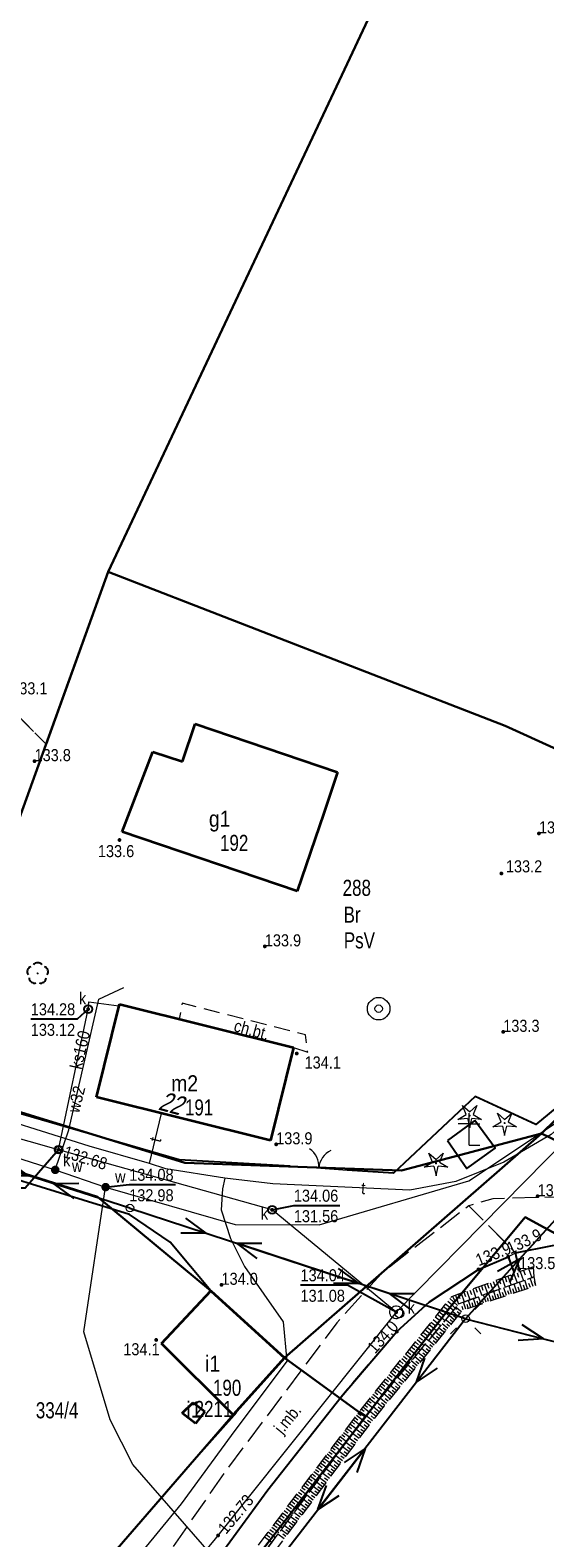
# Model space of a CAD drawing. Header units: metres. Extents: x 5548743 to 5556416, y 5707500 to 5714000.
# Tile 11 of 203: x 5551127 to 5551175, y 5711514 to 5711655. Entities that reach past the tile are written whole.
import ezdxf
from ezdxf.enums import TextEntityAlignment as Align

# ---------------------------------------------------------------- set-up
doc = ezdxf.new("R2010")
doc.units = ezdxf.units.M
doc.header["$MEASUREMENT"] = 0
for name, pattern in [('1.5_0.75', [2.25, 1.5, -0.75]), ('2.25_0.75', [3, 2.25, -0.75]), ('219-1000', [0]), ('otob_1000', [0]), ('suep_nn_1000', [0])]:
    doc.linetypes.add(name, pattern=pattern)
doc.layers.get('0').update_dxf_attribs({"color": 2, "linetype": 'CONTINUOUS', "lineweight": 5})
for name, color, linetype in [('000 Inne (niezydentyfikowane)', 7, 'CONTINUOUS'), ('209-oznaczenie konturu klasyfikacyjnego', 7, 'CONTINUOUS'), ('210-oznaczenie konturu użytku gruntowego', 7, 'CONTINUOUS'), ('211-numer działki ewidencyjnej', 7, 'CONTINUOUS'), ('217-kontur klasyfikacyjny', 7, 'CONTINUOUS'), ('218-kontur użytku gruntowego', 7, 'CONTINUOUS'), ('219-działka ewidencyjna', 7, 'CONTINUOUS'), ('238-Punkt adresowy budynku', 7, 'CONTINUOUS'), ('312-budynek ewidencyjny', 7, 'CONTINUOUS'), ('312-oznaczenie budynku ewidencyjnego', 7, 'CONTINUOUS'), ('312-oznaczenie budynku ewidencyjnego-Atr117', 7, 'CONTINUOUS'), ('brama', 7, 'CONTINUOUS'), ('chodnik', 7, 'CONTINUOUS'), ('chodnik-Atr17', 7, 'CONTINUOUS'), ('drzewo iglaste', 7, 'CONTINUOUS'), ('drzewo liściaste', 7, 'CONTINUOUS'), ('figura  krzyż', 7, 'CONTINUOUS'), ('jezdnia', 7, 'CONTINUOUS'), ('jezdnia-Atr17', 7, 'CONTINUOUS'), ('krawężnik', 7, 'CONTINUOUS'), ('latarnia', 7, 'CONTINUOUS'), ('ogrodzenie trwałe', 7, 'CONTINUOUS'), ('pikieta naturalna', 7, 'CONTINUOUS'), ('pikieta naturalna-Atr2', 7, 'CONTINUOUS'), ('przewód elektroenergetyczny niskiego napięcia', 7, 'CONTINUOUS'), ('przewód kanalizacyjny', 7, 'CONTINUOUS'), ('przewód kanalizacyjny-Atr1', 7, 'CONTINUOUS'), ('przewód telekomunikacyjny podziemny', 7, 'CONTINUOUS'), ('przewód telekomunikacyjny podziemny-Atr1', 7, 'CONTINUOUS'), ('przewód wodociągowy', 7, 'CONTINUOUS'), ('przewód wodociągowy-Atr1', 7, 'CONTINUOUS'), ('rzedna', 7, 'CONTINUOUS'), ('rzedna-Atr2', 7, 'CONTINUOUS'), ('rzedna-Atr3', 7, 'CONTINUOUS'), ('skarpa nieumocniona', 7, 'CONTINUOUS'), ('studnia kanalizacyjna', 7, 'CONTINUOUS'), ('studnia zwykła', 7, 'CONTINUOUS'), ('słup przewodów napowietrznych', 7, 'CONTINUOUS'), ('właz do komory lub kanału - okrągły', 7, 'CONTINUOUS'), ('właz do komory lub kanału - okrągły-Atr17', 7, 'CONTINUOUS'), ('zasuwa lub zawór', 7, 'CONTINUOUS'), ('zasuwa lub zawór-Atr17', 7, 'CONTINUOUS')]:
    doc.layers.add(name, color=color, linetype=linetype)
doc.styles.get("Standard").update_dxf_attribs({"font": 'Working1250', "width": 0.75})
doc.linetypes.add('902-1000', pattern='A,5,0,[1,ksztalty.shx,S=1,R=0,X=0,Y=0],5', length=10)

# ---------------------------------------------------------------- blocks, each defined once
blk = doc.blocks.new('US22')
at = {"color": 0, "linetype": 'Continuous', "lineweight": 0}
blk.add_circle((0, 0), 0.4, dxfattribs=at)
blk = doc.blocks.new('OO01')
at = {"color": 0, "linetype": 'Continuous', "lineweight": 13}
for p, q in [((0, 2), (0, 3)), ((0, 2), (-1, 2)), ((0, 0), (0, 2)), ((0, 2), (1, 2)), ((0, 0), (1, 0))]:
    blk.add_line(p, q, dxfattribs=at)
blk = doc.blocks.new('PW01')
at = {"linetype": 'Continuous', "lineweight": 13}
h = blk.add_hatch(color=0, dxfattribs=at)
edge = h.paths.add_edge_path()
edge.add_arc((0, 0), 0.18, 0, 360)
blk = doc.blocks.new('OP011')
at = {"linetype": 'Continuous', "lineweight": 13}
h = blk.add_hatch(color=0, dxfattribs=at)
edge = h.paths.add_edge_path()
edge.add_arc((0, 0), 0.1, 0, 360)
at = {"color": 0, "linetype": 'Continuous', "lineweight": 13}
for p, q in [((-1.099, -0.357), (-0.324, 0.105)), ((-0.324, 0.105), (-0.679, 0.935)), ((-0.679, 0.935), (0, 0.341)), ((0, 0.341), (0.679, 0.935)), ((0.679, 0.935), (0.324, 0.105)), ((0.324, 0.105), (1.099, -0.357)), ((-0.2, -0.275), (-1.099, -0.357)), ((-0.2, -0.275), (0, -1.155)), ((0, -1.155), (0.2, -0.275)), ((1.099, -0.357), (0.2, -0.275))]:
    blk.add_line(p, q, dxfattribs=at)
blk = doc.blocks.new('SUEP1')
at = {"color": 0, "linetype": 'Continuous'}
for p, q in [((0, 0), (7.5, 0)), ((7.5, 0), (5.25, 0.75)), ((7.5, 0), (5.25, -0.75)), ((7.5, 0), (22.5, 0)), ((22.5, 0), (20.25, 0.75)), ((22.5, 0), (20.25, -0.75))]:
    blk.add_line(p, q, dxfattribs=at)
blk = doc.blocks.new('US25')
at = {"linetype": 'Continuous', "lineweight": 13}
h = blk.add_hatch(color=0, dxfattribs=at)
edge = h.paths.add_edge_path()
edge.add_arc((0, 0), 0.4, 0, 360)
blk = doc.blocks.new('US15')
at = {"color": 0, "linetype": 'Continuous', "lineweight": 13}
blk.add_circle((0, 0), 0.35, dxfattribs=at)
blk = doc.blocks.new('OK02')
at = {"color": 0, "linetype": 'Continuous', "lineweight": 0}
for centre, start, end in [((-2, 0), 0, 60), ((2, 0), 120, 180)]:
    blk.add_arc(centre, 2, start, end, dxfattribs=at)
blk = doc.blocks.new('SM01')
at = {"color": 0, "linetype": 'Continuous', "lineweight": 13}
for p, q in [((-0.848, 0.848), (-1.414, 1.414)), ((0.849, 0.848), (1.414, 1.414)), ((-0.848, -0.849), (-1.414, -1.414)), ((0.849, -0.849), (1.414, -1.414))]:
    blk.add_line(p, q, dxfattribs=at)
blk.add_circle((0, 0), 0.35, dxfattribs=at)
blk = doc.blocks.new('US13')
at = {"color": 0, "linetype": 'Continuous', "lineweight": 13}
for radius in [1.05, 0.35]:
    blk.add_circle((0, 0), radius, dxfattribs=at)
blk = doc.blocks.new('OP021')
at = {"linetype": 'Continuous', "lineweight": 13}
h = blk.add_hatch(color=0, dxfattribs=at)
edge = h.paths.add_edge_path()
edge.add_arc((0, 0), 0.1, 0, 360)
at = {"color": 0, "linetype": 'Continuous', "lineweight": -3}
for centre, start, end in [((-0.476, 0.154), 110.388, 213.756), ((0, 0.5), 38.316, 141.684), ((0.476, 0.154), 326.244, 69.612), ((-0.294, -0.404), 182.272, 285.64), ((0.294, -0.404), 254.36, 357.728), ((0.294, -0.404), 254.36, 357.728)]:
    blk.add_arc(centre, 0.5, start, end, dxfattribs=at)

msp = doc.modelspace()

# ---------------------------------------------------------------- linework, layer by layer
at = {"layer": '000 Inne (niezydentyfikowane)', "color": 252, "linetype": 'Continuous', "lineweight": 18, "flags": 128}
for points in [[(5551172.84, 5711539.15), (5551173, 5711538.73)], [(5551173.29, 5711539.32), (5551173.6, 5711538.47)], [(5551168.9, 5711537.71), (5551169.05, 5711537.31)], [(5551169.18, 5711537.81), (5551169.47, 5711537)], [(5551169.45, 5711537.91), (5551169.6, 5711537.5)], [(5551169.72, 5711538.01), (5551170.02, 5711537.19)], [(5551170, 5711538.12), (5551170.15, 5711537.7)], [(5551170.27, 5711538.22), (5551170.58, 5711537.39)], [(5551170.55, 5711538.32), (5551170.7, 5711537.9)], [(5551170.83, 5711538.42), (5551171.13, 5711537.59)], [(5551171.11, 5711538.52), (5551171.26, 5711538.1)], [(5551171.38, 5711538.62), (5551171.69, 5711537.79)], [(5551171.72, 5711536.98), (5551171.48, 5711537.71)], [(5551171.66, 5711538.72), (5551171.82, 5711538.31)], [(5551171.94, 5711538.83), (5551172.25, 5711537.99)], [(5551172.21, 5711537.14), (5551171.96, 5711537.88)], [(5551172.23, 5711538.93), (5551172.38, 5711538.51)], [(5551172.71, 5711537.31), (5551172.46, 5711538.06)], [(5551172.52, 5711539.04), (5551172.83, 5711538.19)], [(5551172.96, 5711537.39), (5551172.83, 5711537.77)], [(5551173.21, 5711537.47), (5551172.96, 5711538.24)], [(5551173.47, 5711537.56), (5551173.34, 5711537.94)], [(5551173.72, 5711537.64), (5551173.46, 5711538.42)], [(5551173.98, 5711537.73), (5551173.85, 5711538.12)], [(5551165.77, 5711536.29), (5551166.15, 5711535.99)], [(5551165.97, 5711536.53), (5551166.68, 5711535.88)], [(5551166.21, 5711536.73), (5551166.44, 5711536.31)], [(5551166.48, 5711536.83), (5551166.78, 5711536)], [(5551166.75, 5711536.93), (5551166.89, 5711536.53)], [(5551167.01, 5711537.02), (5551167.31, 5711536.22)], [(5551167.28, 5711537.12), (5551167.43, 5711536.72)], [(5551167.55, 5711537.22), (5551167.84, 5711536.42)], [(5551167.92, 5711535.71), (5551167.7, 5711536.36)], [(5551167.82, 5711537.32), (5551167.97, 5711536.92)], [(5551168.09, 5711537.42), (5551168.39, 5711536.61)], [(5551168.39, 5711535.87), (5551168.17, 5711536.53)], [(5551168.36, 5711537.52), (5551168.51, 5711537.11)], [(5551168.63, 5711535.95), (5551168.52, 5711536.28)], [(5551168.63, 5711537.62), (5551168.93, 5711536.8)], [(5551168.87, 5711536.03), (5551168.64, 5711536.7)], [(5551169.1, 5711536.11), (5551168.99, 5711536.45)], [(5551169.34, 5711536.19), (5551169.11, 5711536.87)], [(5551169.58, 5711536.26), (5551169.46, 5711536.61)], [(5551169.82, 5711536.34), (5551169.58, 5711537.04)], [(5551170.05, 5711536.42), (5551169.94, 5711536.77)], [(5551170.29, 5711536.5), (5551170.06, 5711537.2)], [(5551170.53, 5711536.58), (5551170.41, 5711536.93)], [(5551170.76, 5711536.66), (5551170.53, 5711537.37)], [(5551171, 5711536.74), (5551170.88, 5711537.1)], [(5551171.24, 5711536.82), (5551171, 5711537.54)], [(5551171.48, 5711536.9), (5551171.36, 5711537.26)], [(5551171.97, 5711537.06), (5551171.84, 5711537.43)], [(5551172.46, 5711537.22), (5551172.33, 5711537.6)], [(5551164.79, 5711535.06), (5551165.51, 5711534.48)], [(5551164.98, 5711535.3), (5551165.35, 5711535.01)], [(5551165.18, 5711535.55), (5551165.91, 5711534.96)], [(5551165.38, 5711535.79), (5551165.74, 5711535.5)], [(5551165.57, 5711536.04), (5551166.31, 5711535.44)], [(5551166.41, 5711534.51), (5551165.89, 5711534.94)], [(5551166.72, 5711534.9), (5551166.21, 5711535.32)], [(5551166.57, 5711534.71), (5551166.31, 5711534.92)], [(5551167.04, 5711535.29), (5551166.53, 5711535.7)], [(5551166.88, 5711535.09), (5551166.63, 5711535.3)], [(5551167.2, 5711535.47), (5551167.1, 5711535.79)], [(5551167.44, 5711535.55), (5551167.23, 5711536.2)], [(5551167.68, 5711535.63), (5551167.57, 5711535.96)], [(5551168.15, 5711535.79), (5551168.04, 5711536.12)], [(5551163.64, 5711533.63), (5551164.34, 5711533.07)], [(5551163.83, 5711533.87), (5551164.18, 5711533.59)], [(5551164.02, 5711534.1), (5551164.72, 5711533.54)], [(5551164.21, 5711534.34), (5551164.56, 5711534.06)], [(5551164.4, 5711534.58), (5551165.11, 5711534)], [(5551164.59, 5711534.82), (5551164.95, 5711534.53)], [(5551165.46, 5711533.35), (5551164.93, 5711533.78)], [(5551165.77, 5711533.74), (5551165.25, 5711534.17)], [(5551165.62, 5711533.54), (5551165.35, 5711533.76)], [(5551166.09, 5711534.13), (5551165.57, 5711534.55)], [(5551165.93, 5711533.93), (5551165.67, 5711534.15)], [(5551166.25, 5711534.32), (5551165.99, 5711534.53)], [(5551162.53, 5711532.26), (5551163.21, 5711531.72)], [(5551162.72, 5711532.48), (5551163.05, 5711532.21)], [(5551162.9, 5711532.71), (5551163.58, 5711532.16)], [(5551163.08, 5711532.94), (5551163.42, 5711532.67)], [(5551163.27, 5711533.17), (5551163.96, 5711532.62)], [(5551163.45, 5711533.4), (5551163.8, 5711533.12)], [(5551164.19, 5711531.8), (5551163.65, 5711532.25)], [(5551164.51, 5711532.19), (5551163.97, 5711532.63)], [(5551164.35, 5711531.99), (5551164.08, 5711532.22)], [(5551164.82, 5711532.58), (5551164.29, 5711533.01)], [(5551164.67, 5711532.38), (5551164.4, 5711532.6)], [(5551165.14, 5711532.96), (5551164.61, 5711533.4)], [(5551164.98, 5711532.77), (5551164.72, 5711532.99)], [(5551165.3, 5711533.16), (5551165.03, 5711533.37)], [(5551161.29, 5711530.71), (5551161.61, 5711530.45)], [(5551161.47, 5711530.93), (5551162.11, 5711530.41)], [(5551161.64, 5711531.15), (5551161.97, 5711530.89)], [(5551161.82, 5711531.37), (5551162.47, 5711530.84)], [(5551161.99, 5711531.59), (5551162.33, 5711531.32)], [(5551162.17, 5711531.81), (5551162.84, 5711531.28)], [(5551162.35, 5711532.03), (5551162.69, 5711531.77)], [(5551162.92, 5711530.25), (5551162.36, 5711530.71)], [(5551163.24, 5711530.64), (5551162.69, 5711531.09)], [(5551163.08, 5711530.45), (5551162.8, 5711530.67)], [(5551163.56, 5711531.03), (5551163.01, 5711531.48)], [(5551163.4, 5711530.83), (5551163.12, 5711531.06)], [(5551163.87, 5711531.41), (5551163.33, 5711531.86)], [(5551163.72, 5711531.22), (5551163.44, 5711531.44)], [(5551164.03, 5711531.61), (5551163.76, 5711531.83)], [(5551160.27, 5711529.44), (5551160.58, 5711529.19)], [(5551160.43, 5711529.65), (5551161.06, 5711529.15)], [(5551160.6, 5711529.86), (5551160.92, 5711529.61)], [(5551160.77, 5711530.07), (5551161.41, 5711529.56)], [(5551160.95, 5711530.28), (5551161.26, 5711530.03)], [(5551161.12, 5711530.5), (5551161.76, 5711529.98)], [(5551161.97, 5711529.09), (5551161.4, 5711529.56)], [(5551162.29, 5711529.48), (5551161.72, 5711529.94)], [(5551162.13, 5711529.28), (5551161.85, 5711529.52)], [(5551162.61, 5711529.86), (5551162.04, 5711530.32)], [(5551162.45, 5711529.67), (5551162.17, 5711529.9)], [(5551162.77, 5711530.06), (5551162.49, 5711530.29)], [(5551159.11, 5711528.01), (5551159.71, 5711527.53)], [(5551159.28, 5711528.21), (5551159.58, 5711527.97)], [(5551159.44, 5711528.41), (5551160.04, 5711527.93)], [(5551159.6, 5711528.62), (5551159.91, 5711528.37)], [(5551159.77, 5711528.82), (5551160.38, 5711528.33)], [(5551159.93, 5711529.03), (5551160.24, 5711528.78)], [(5551160.1, 5711529.23), (5551160.72, 5711528.73)], [(5551160.7, 5711527.54), (5551160.12, 5711528.02)], [(5551161.02, 5711527.93), (5551160.44, 5711528.4)], [(5551160.86, 5711527.73), (5551160.57, 5711527.97)], [(5551161.34, 5711528.31), (5551160.76, 5711528.79)], [(5551161.18, 5711528.12), (5551160.89, 5711528.36)], [(5551161.66, 5711528.7), (5551161.08, 5711529.17)], [(5551161.5, 5711528.51), (5551161.21, 5711528.74)], [(5551161.82, 5711528.9), (5551161.53, 5711529.13)], [(5551157.85, 5711526.44), (5551158.42, 5711525.98)], [(5551158.01, 5711526.63), (5551158.29, 5711526.4)], [(5551158.16, 5711526.83), (5551158.74, 5711526.36)], [(5551158.32, 5711527.02), (5551158.61, 5711526.79)], [(5551158.48, 5711527.22), (5551159.06, 5711526.75)], [(5551158.64, 5711527.41), (5551158.93, 5711527.18)], [(5551158.79, 5711527.61), (5551159.38, 5711527.14)], [(5551159.41, 5711525.95), (5551158.8, 5711526.44)], [(5551158.95, 5711527.81), (5551159.25, 5711527.57)], [(5551159.73, 5711526.35), (5551159.14, 5711526.84)], [(5551160.06, 5711526.75), (5551159.47, 5711527.23)], [(5551159.9, 5711526.55), (5551159.6, 5711526.79)], [(5551160.38, 5711527.14), (5551159.79, 5711527.63)], [(5551160.22, 5711526.95), (5551159.93, 5711527.19)], [(5551160.54, 5711527.34), (5551160.25, 5711527.58)], [(5551156.79, 5711525.05), (5551157.08, 5711524.83)], [(5551156.94, 5711525.25), (5551157.52, 5711524.8)], [(5551157.09, 5711525.45), (5551157.38, 5711525.23)], [(5551157.24, 5711525.65), (5551157.82, 5711525.21)], [(5551157.39, 5711525.85), (5551157.68, 5711525.63)], [(5551157.54, 5711526.04), (5551158.12, 5711525.61)], [(5551157.69, 5711526.24), (5551157.98, 5711526.02)], [(5551158.43, 5711524.72), (5551157.8, 5711525.19)], [(5551158.75, 5711525.14), (5551158.12, 5711525.61)], [(5551158.59, 5711524.93), (5551158.27, 5711525.16)], [(5551159.08, 5711525.54), (5551158.47, 5711526.04)], [(5551158.91, 5711525.34), (5551158.61, 5711525.59)], [(5551159.24, 5711525.75), (5551158.94, 5711525.99)], [(5551159.57, 5711526.15), (5551159.27, 5711526.39)], [(5551155.73, 5711523.65), (5551156.33, 5711523.2)], [(5551155.88, 5711523.85), (5551156.18, 5711523.62)], [(5551156.03, 5711524.05), (5551156.62, 5711523.6)], [(5551156.18, 5711524.25), (5551156.48, 5711524.02)], [(5551156.33, 5711524.45), (5551156.92, 5711524)], [(5551156.48, 5711524.65), (5551156.78, 5711524.42)], [(5551156.63, 5711524.85), (5551157.22, 5711524.4)], [(5551157.5, 5711523.47), (5551156.87, 5711523.93)], [(5551157.81, 5711523.88), (5551157.18, 5711524.35)], [(5551157.65, 5711523.68), (5551157.34, 5711523.91)], [(5551158.12, 5711524.3), (5551157.49, 5711524.77)], [(5551157.96, 5711524.09), (5551157.65, 5711524.33)], [(5551158.28, 5711524.51), (5551157.96, 5711524.74)], [(5551154.66, 5711522.24), (5551154.97, 5711522.01)], [(5551154.82, 5711522.45), (5551155.43, 5711521.99)], [(5551154.97, 5711522.65), (5551155.27, 5711522.42)], [(5551155.12, 5711522.85), (5551155.73, 5711522.39)], [(5551155.28, 5711523.05), (5551155.58, 5711522.82)], [(5551155.43, 5711523.25), (5551156.03, 5711522.8)], [(5551155.58, 5711523.45), (5551155.88, 5711523.22)], [(5551156.26, 5711521.81), (5551155.64, 5711522.28)], [(5551156.57, 5711522.23), (5551155.95, 5711522.69)], [(5551156.41, 5711522.02), (5551156.1, 5711522.25)], [(5551156.88, 5711522.64), (5551156.26, 5711523.1)], [(5551156.72, 5711522.43), (5551156.41, 5711522.66)], [(5551157.19, 5711523.05), (5551156.56, 5711523.52)], [(5551157.03, 5711522.85), (5551156.72, 5711523.08)], [(5551157.34, 5711523.26), (5551157.03, 5711523.49)], [(5551153.58, 5711520.81), (5551154.2, 5711520.34)], [(5551153.74, 5711521.02), (5551154.05, 5711520.78)], [(5551153.89, 5711521.22), (5551154.51, 5711520.75)], [(5551154.05, 5711521.43), (5551154.36, 5711521.19)], [(5551154.2, 5711521.63), (5551154.82, 5711521.17)], [(5551154.36, 5711521.84), (5551154.66, 5711521.6)], [(5551154.51, 5711522.04), (5551155.12, 5711521.58)], [(5551155.34, 5711520.58), (5551154.72, 5711521.04)], [(5551155.65, 5711520.99), (5551155.03, 5711521.45)], [(5551155.49, 5711520.79), (5551155.18, 5711521.02)], [(5551155.95, 5711521.4), (5551155.34, 5711521.86)], [(5551155.8, 5711521.2), (5551155.49, 5711521.43)], [(5551156.11, 5711521.61), (5551155.8, 5711521.84)], [(5551152.63, 5711519.55), (5551153.27, 5711519.08)], [(5551152.79, 5711519.77), (5551153.11, 5711519.53)], [(5551152.95, 5711519.98), (5551153.58, 5711519.5)], [(5551153.11, 5711520.18), (5551153.42, 5711519.95)], [(5551153.27, 5711520.39), (5551153.89, 5711519.92)], [(5551153.42, 5711520.6), (5551153.74, 5711520.36)], [(5551154.12, 5711518.95), (5551153.51, 5711519.41)], [(5551154.42, 5711519.36), (5551153.81, 5711519.81)], [(5551154.73, 5711519.76), (5551154.12, 5711520.22)], [(5551154.58, 5711519.56), (5551154.27, 5711519.79)], [(5551155.03, 5711520.17), (5551154.42, 5711520.63)], [(5551154.88, 5711519.97), (5551154.57, 5711520.2)], [(5551155.19, 5711520.38), (5551154.88, 5711520.61)], [(5551151.5, 5711518.06), (5551151.83, 5711517.82)], [(5551151.67, 5711518.28), (5551152.31, 5711517.79)], [(5551151.83, 5711518.49), (5551152.15, 5711518.25)], [(5551151.99, 5711518.71), (5551152.63, 5711518.22)], [(5551152.15, 5711518.92), (5551152.47, 5711518.68)], [(5551152.31, 5711519.13), (5551152.95, 5711518.65)], [(5551152.47, 5711519.34), (5551152.79, 5711519.1)], [(5551153.21, 5711517.74), (5551152.61, 5711518.19)], [(5551153.52, 5711518.14), (5551152.91, 5711518.59)], [(5551153.36, 5711517.94), (5551153.06, 5711518.17)], [(5551153.82, 5711518.55), (5551153.21, 5711519)], [(5551153.67, 5711518.34), (5551153.36, 5711518.57)], [(5551153.97, 5711518.75), (5551153.66, 5711518.98)], [(5551154.27, 5711519.15), (5551153.97, 5711519.38)], [(5551150.52, 5711516.76), (5551150.85, 5711516.51)], [(5551150.69, 5711516.98), (5551151.34, 5711516.48)], [(5551150.85, 5711517.2), (5551151.18, 5711516.95)], [(5551151.01, 5711517.42), (5551151.67, 5711516.92)], [(5551151.18, 5711517.63), (5551151.5, 5711517.39)], [(5551151.34, 5711517.85), (5551151.99, 5711517.36)], [(5551152.01, 5711516.13), (5551151.41, 5711516.58)], [(5551152.31, 5711516.53), (5551151.71, 5711516.98)], [(5551152.61, 5711516.93), (5551152.01, 5711517.38)], [(5551152.46, 5711516.73), (5551152.16, 5711516.96)], [(5551152.91, 5711517.33), (5551152.31, 5711517.79)], [(5551152.76, 5711517.13), (5551152.46, 5711517.36)], [(5551153.06, 5711517.54), (5551152.76, 5711517.76)], [(5551149.35, 5711515.21), (5551150.02, 5711514.71)], [(5551149.52, 5711515.44), (5551149.85, 5711515.18)], [(5551149.69, 5711515.66), (5551150.35, 5711515.15)], [(5551149.85, 5711515.88), (5551150.19, 5711515.63)], [(5551150.02, 5711516.1), (5551150.69, 5711515.6)], [(5551150.19, 5711516.32), (5551150.52, 5711516.07)], [(5551150.35, 5711516.54), (5551151.01, 5711516.04)], [(5551151.11, 5711514.93), (5551150.52, 5711515.37)], [(5551151.41, 5711515.33), (5551150.82, 5711515.78)], [(5551151.26, 5711515.13), (5551150.96, 5711515.35)], [(5551151.71, 5711515.73), (5551151.11, 5711516.18)], [(5551151.56, 5711515.53), (5551151.26, 5711515.75)], [(5551151.86, 5711515.93), (5551151.56, 5711516.15)], [(5551152.16, 5711516.33), (5551151.86, 5711516.56)], [(5551148.67, 5711514.32), (5551149.35, 5711513.8)], [(5551148.84, 5711514.54), (5551149.18, 5711514.28)], [(5551149.01, 5711514.77), (5551149.69, 5711514.26)], [(5551149.18, 5711514.99), (5551149.52, 5711514.74)], [(5551150.51, 5711514.13), (5551149.92, 5711514.57)], [(5551150.81, 5711514.53), (5551150.22, 5711514.97)], [(5551150.66, 5711514.33), (5551150.37, 5711514.55)], [(5551150.96, 5711514.73), (5551150.67, 5711514.95)]]:
    msp.add_lwpolyline(points, dxfattribs=at)
at = {"layer": '217-kontur klasyfikacyjny', "color": 3, "linetype": '1.5_0.75', "lineweight": 18, "flags": 128}
for points in [[(5551134.1, 5711604.3), (5551167.26, 5711674.81)], [(5551102.31, 5711614.44), (5551128.29, 5711588.23)], [(5551128.29, 5711588.23), (5551102.31, 5711614.44)], [(5551128.29, 5711588.23), (5551134.1, 5711604.3)], [(5551134.1, 5711604.3), (5551128.29, 5711588.23)], [(5551171.13, 5711589.94), (5551134.1, 5711604.3)], [(5551180.45, 5711585.7), (5551171.13, 5711589.94)], [(5551116.88, 5711556.67), (5551128.29, 5711588.23)], [(5551128.29, 5711588.23), (5551116.88, 5711556.67)], [(5551174.5, 5711551.91), (5551187.68, 5711564.79)], [(5551116.88, 5711556.67), (5551141.24, 5711549.17)], [(5551161.46, 5711548.48), (5551174.5, 5711551.91)], [(5551141.24, 5711549.17), (5551161.46, 5711548.48)], [(5551172.99, 5711544.13), (5551166, 5711535.73)], [(5551207.64, 5711525.28), (5551172.99, 5711544.13)], [(5551166, 5711535.73), (5551158.08, 5711525.51)], [(5551158.08, 5711525.51), (5551136.81, 5711498.06)]]:
    msp.add_lwpolyline(points, dxfattribs=at)
at = {"layer": '218-kontur użytku gruntowego', "color": 70, "linetype": '1.5_0.75', "lineweight": 18, "flags": 128}
for points in [[(5551134.1, 5711604.3), (5551167.26, 5711674.81)], [(5551102.31, 5711614.44), (5551128.29, 5711588.23)], [(5551128.29, 5711588.23), (5551102.31, 5711614.44)], [(5551128.29, 5711588.23), (5551134.1, 5711604.3)], [(5551134.1, 5711604.3), (5551128.29, 5711588.23)], [(5551171.13, 5711589.94), (5551134.1, 5711604.3)], [(5551180.45, 5711585.7), (5551171.13, 5711589.94)], [(5551116.88, 5711556.67), (5551128.29, 5711588.23)], [(5551128.29, 5711588.23), (5551116.88, 5711556.67)], [(5551174.5, 5711551.91), (5551187.68, 5711564.79)], [(5551187.68, 5711564.79), (5551174.5, 5711551.91)], [(5551141.24, 5711549.17), (5551116.88, 5711556.67)], [(5551116.88, 5711556.67), (5551141.24, 5711549.17)], [(5551174.5, 5711551.91), (5551150.55, 5711530.99)], [(5551150.55, 5711530.99), (5551174.5, 5711551.91)], [(5551174.5, 5711551.91), (5551161.46, 5711548.48)], [(5551161.46, 5711548.48), (5551174.5, 5711551.91)], [(5551189.81, 5711544.56), (5551174.5, 5711551.91)], [(5551174.5, 5711551.91), (5551189.81, 5711544.56)], [(5551133.09, 5711546), (5551122.98, 5711549.23)], [(5551122.98, 5711549.23), (5551133.09, 5711546)], [(5551161.46, 5711548.48), (5551141.24, 5711549.17)], [(5551141.24, 5711549.17), (5551161.46, 5711548.48)], [(5551143.66, 5711537.26), (5551133.09, 5711546)], [(5551133.09, 5711546), (5551143.66, 5711537.26)], [(5551172.99, 5711544.13), (5551166, 5711535.73)], [(5551166, 5711535.73), (5551172.99, 5711544.13)], [(5551207.64, 5711525.28), (5551172.99, 5711544.13)], [(5551172.99, 5711544.13), (5551207.64, 5711525.28)], [(5551150.55, 5711530.99), (5551143.66, 5711537.26)], [(5551143.66, 5711537.26), (5551150.55, 5711530.99)], [(5551166, 5711535.73), (5551158.08, 5711525.51)], [(5551158.08, 5711525.51), (5551166, 5711535.73)], [(5551145.75, 5711525.69), (5551150.55, 5711530.99)], [(5551150.55, 5711530.99), (5551145.75, 5711525.69)], [(5551150.55, 5711530.99), (5551158.08, 5711525.51)], [(5551158.08, 5711525.51), (5551150.55, 5711530.99)], [(5551129.11, 5711506.49), (5551145.75, 5711525.69)], [(5551145.75, 5711525.69), (5551129.11, 5711506.49)], [(5551158.08, 5711525.51), (5551136.81, 5711498.06)], [(5551136.81, 5711498.06), (5551158.08, 5711525.51)]]:
    msp.add_lwpolyline(points, dxfattribs=at)
at = {"layer": '219-działka ewidencyjna', "color": 94, "linetype": '219-1000', "lineweight": 30, "flags": 128}
for points in [[(5551167.26, 5711674.81), (5551134.1, 5711604.3)], [(5551134.1, 5711604.3), (5551116.88, 5711556.67)], [(5551134.1, 5711604.3), (5551171.13, 5711589.94)], [(5551171.13, 5711589.94), (5551199.21, 5711577.16)], [(5551187.68, 5711564.79), (5551174.5, 5711551.91)], [(5551141.24, 5711549.17), (5551116.88, 5711556.67)], [(5551174.5, 5711551.91), (5551150.55, 5711530.99)], [(5551174.5, 5711551.91), (5551161.46, 5711548.48)], [(5551174.5, 5711551.91), (5551189.81, 5711544.56)], [(5551122.98, 5711549.23), (5551133.09, 5711546)], [(5551141.24, 5711549.17), (5551161.46, 5711548.48)], [(5551133.09, 5711546), (5551143.66, 5711537.26)], [(5551172.99, 5711544.13), (5551166, 5711535.73)], [(5551172.99, 5711544.13), (5551207.64, 5711525.28)], [(5551143.66, 5711537.26), (5551150.55, 5711530.99)], [(5551166, 5711535.73), (5551158.08, 5711525.51)], [(5551150.55, 5711530.99), (5551145.75, 5711525.69)], [(5551150.55, 5711530.99), (5551158.08, 5711525.51)], [(5551145.75, 5711525.69), (5551129.11, 5711506.49)], [(5551158.08, 5711525.51), (5551136.81, 5711498.06)]]:
    msp.add_lwpolyline(points, dxfattribs=at)
at = {"layer": '312-budynek ewidencyjny', "color": 252, "linetype": 'Continuous', "lineweight": 35, "flags": 128}
for points in [[(5551141.01, 5711586.62), (5551142.2, 5711590.12)], [(5551142.2, 5711590.12), (5551155.49, 5711585.63)], [(5551135.4, 5711580.05), (5551138.27, 5711587.5)], [(5551138.27, 5711587.5), (5551141.01, 5711586.62)], [(5551155.49, 5711585.63), (5551154.2, 5711581.78)], [(5551154.2, 5711581.78), (5551151.71, 5711574.52)], [(5551151.71, 5711574.52), (5551135.4, 5711580.05)], [(5551133.01, 5711555.3), (5551135.16, 5711563.97)], [(5551135.16, 5711563.97), (5551151.39, 5711559.93)], [(5551151.39, 5711559.93), (5551149.22, 5711551.26)], [(5551149.22, 5711551.26), (5551133.01, 5711555.3)], [(5551139.05, 5711532.35), (5551143.66, 5711537.26)], [(5551143.66, 5711537.26), (5551150.55, 5711530.99)], [(5551145.75, 5711525.69), (5551139.05, 5711532.35)], [(5551150.55, 5711530.99), (5551145.75, 5711525.69)], [(5551140.98, 5711525.85), (5551142.03, 5711526.83)], [(5551142.03, 5711526.83), (5551143.1, 5711526.01)], [(5551142.22, 5711524.87), (5551140.98, 5711525.85)], [(5551143.1, 5711526.01), (5551142.22, 5711524.87)]]:
    msp.add_lwpolyline(points, dxfattribs=at)
at = {"layer": 'brama', "color": 252, "linetype": 'otob_1000', "lineweight": 18, "flags": 128}
msp.add_lwpolyline([(5551151.08, 5711548.9), (5551156.39, 5711548.49)], dxfattribs=at)
at = {"layer": 'chodnik', "color": 252, "linetype": '1.5_0.75', "lineweight": 18, "flags": 128}
msp.add_lwpolyline([(5551151.39, 5711559.93), (5551152.71, 5711559.52), (5551152.49, 5711561.11), (5551141, 5711564.07), (5551140.71, 5711562.59)], close=True, dxfattribs=at)
at = {"layer": 'jezdnia', "color": 252, "linetype": '2.25_0.75', "lineweight": 18, "flags": 128}
for points in [[(5551172.09, 5711540.78), (5551175.55, 5711541.48), (5551179.08, 5711541.81), (5551182.67, 5711541.28), (5551184.52, 5711540.66), (5551199.48, 5711533.25), (5551229.75, 5711519.43), (5551232.58, 5711518.54), (5551237.97, 5711517.08), (5551246, 5711516), (5551265.86, 5711515.51), (5551285.84, 5711514.34), (5551298.12, 5711510.6), (5551299.87, 5711510.1), (5551304.6, 5711507.06), (5551344.36, 5711475.83), (5551354.22, 5711468.39), (5551360.8, 5711464.06), (5551374.1, 5711456.68), (5551402.05, 5711446.48), (5551407.78, 5711444.12), (5551410.66, 5711442.85), (5551414.33, 5711440.51), (5551417.63, 5711437.78), (5551420.15, 5711433.54), (5551421.37, 5711431.1), (5551426.56, 5711417.26), (5551432.01, 5711390.13), (5551431.87, 5711377.29), (5551426.97, 5711372.97), (5551427.74, 5711369.97), (5551440.19, 5711371.8), (5551450.56, 5711371.32), (5551462.05, 5711371.81), (5551478.14, 5711373.67), (5551488.68, 5711375.38), (5551516.03, 5711380.25), (5551543.48, 5711385.9), (5551551.63, 5711387.01), (5551565.67, 5711387.79), (5551572.21, 5711387.75), (5551583.47, 5711386.8), (5551583.96, 5711391.49), (5551566.2, 5711392.76), (5551550.45, 5711392.17), (5551542.24, 5711391.21), (5551487.59, 5711380.11), (5551461.08, 5711375.98), (5551449.46, 5711376.1), (5551446.32, 5711376.39), (5551441.41, 5711378.14), (5551439.66, 5711379.88), (5551437.86, 5711383.43), (5551436.13, 5711391.22), (5551429.65, 5711420.76), (5551427.26, 5711427.87), (5551425.61, 5711431.8), (5551422.03, 5711437.63), (5551419.19, 5711441.14), (5551415.93, 5711444.01), (5551412.67, 5711446), (5551409.41, 5711447.67), (5551403.68, 5711450.03), (5551375.77, 5711460.32), (5551363.25, 5711467.22), (5551356.64, 5711471.51), (5551346.66, 5711478.8), (5551307.36, 5711510.62), (5551302.62, 5711513.66), (5551298.56, 5711514.88), (5551286.23, 5711518.17), (5551273.73, 5711520.21), (5551268.88, 5711520.25), (5551264.12, 5711520.29), (5551254.29, 5711520.53), (5551243.63, 5711521.23), (5551236.96, 5711522.3), (5551231.68, 5711523.72), (5551223.67, 5711526.93), (5551218.56, 5711529.25), (5551196.45, 5711540.28), (5551189.04, 5711543.29), (5551182.56, 5711546.16), (5551169.98, 5711545.84), (5551167.74, 5711545.19)], [(5551126.88, 5711487.46), (5551140.12, 5711506.56), (5551148.99, 5711518.69), (5551155.81, 5711527.37), (5551161.02, 5711533.45), (5551164.06, 5711536.22), (5551168.63, 5711539.25), (5551171.4, 5711540.43), (5551172.09, 5711540.78), (5551167.74, 5711545.19), (5551159.61, 5711538.91), (5551155.42, 5711534.26), (5551144.98, 5711520.37), (5551134.39, 5711505.1), (5551122.24, 5711492.11)]]:
    msp.add_lwpolyline(points, close=True, dxfattribs=at)
at = {"layer": 'krawężnik', "color": 252, "linetype": 'Continuous', "lineweight": 25, "flags": 128}
for points in [[(5551172.42, 5711539.27), (5551172.09, 5711540.78), (5551175.55, 5711541.48), (5551179.08, 5711541.81), (5551182.67, 5711541.28), (5551184.52, 5711540.66)], [(5551140.12, 5711506.56), (5551148.99, 5711518.69), (5551155.81, 5711527.37), (5551161.02, 5711533.45), (5551164.06, 5711536.22), (5551168.63, 5711539.25), (5551171.4, 5711540.43), (5551171.93, 5711539.01)]]:
    msp.add_lwpolyline(points, dxfattribs=at)
at = {"layer": 'ogrodzenie trwałe', "color": 252, "linetype": '902-1000', "lineweight": 25, "flags": 128}
for points in [[(5551139.2, 5711615.15), (5551134.1, 5711604.3), (5551128.29, 5711588.23)], [(5551213.8, 5711592.9), (5551199.14, 5711577.12), (5551183.6, 5711560.68), (5551173.98, 5711552.76), (5551168.33, 5711555.38), (5551160.7, 5711548.22), (5551156.39, 5711548.49)], [(5551116.71, 5711556.46), (5551140.72, 5711549.49), (5551151.08, 5711548.9)], [(5551165.74, 5711551.28), (5551167.54, 5711548.65), (5551170.19, 5711550.55), (5551168.29, 5711553.14)], [(5551168.29, 5711553.14), (5551165.74, 5711551.28)], [(5551143.66, 5711537.26), (5551139.86, 5711541.78), (5551136.09, 5711544.38), (5551116.54, 5711550.39)], [(5551146.05, 5711525.9), (5551140.47, 5711519.63)]]:
    msp.add_lwpolyline(points, dxfattribs=at)
at = {"layer": 'przewód elektroenergetyczny niskiego napięcia', "color": 1, "linetype": 'suep_nn_1000', "lineweight": 18, "flags": 128}
for points in [[(5551199.07, 5711569.53), (5551167.43, 5711534.65)], [(5551167.43, 5711534.65), (5551199.07, 5711569.53)], [(5551105.21, 5711554.8), (5551136.12, 5711544.97)], [(5551136.12, 5711544.97), (5551167.43, 5711534.65)], [(5551167.43, 5711534.65), (5551136.12, 5711544.97)], [(5551167.43, 5711534.65), (5551144.3, 5711504.76)], [(5551167.43, 5711534.65), (5551216.16, 5711522.1)]]:
    msp.add_lwpolyline(points, dxfattribs=at)
at = {"layer": 'przewód kanalizacyjny', "color": 34, "linetype": 'Continuous', "lineweight": 18, "flags": 128}
for points in [[(5551248.99, 5711626.03), (5551245.29, 5711622.4), (5551238.44, 5711615.57), (5551223.02, 5711599.27), (5551200.89, 5711575.8), (5551160.95, 5711535.25), (5551143.96, 5711513.97), (5551113.29, 5711477.41), (5551108.07, 5711472.85), (5551093.32, 5711464.48), (5551084.7, 5711459.22), (5551059.66, 5711435.42), (5551046.41, 5711399.42), (5551043.46, 5711379.16), (5551033.07, 5711337.43)], [(5551160.95, 5711535.25), (5551149.38, 5711544.8), (5551129.47, 5711550.41), (5551098.24, 5711559.25), (5551077.02, 5711564.79), (5551047.11, 5711572.6), (5551019.38, 5711593.38), (5550996.06, 5711617.27)], [(5551129.47, 5711550.41), (5551132.22, 5711563.52), (5551132.28, 5711564.21), (5551135.08, 5711563.81)]]:
    msp.add_lwpolyline(points, dxfattribs=at)
at = {"layer": 'przewód telekomunikacyjny podziemny', "color": 30, "linetype": 'Continuous', "lineweight": 18, "flags": 128}
for points in [[(5551144.97, 5711547.74), (5551139.47, 5711548.61), (5551137.95, 5711549.12), (5551132.32, 5711550.75), (5551120.61, 5711554.4), (5551113.18, 5711555.9), (5551104.14, 5711559.77), (5551089.4, 5711563.74), (5551081.93, 5711565.32), (5551064.08, 5711569.56), (5551058.05, 5711570.72), (5551051.45, 5711572.57), (5551042.1, 5711577.48), (5551036.82, 5711581.28), (5551031.94, 5711585.79), (5551029.1, 5711589.39), (5551020.25, 5711596.51), (5551015.71, 5711600), (5551003.18, 5711612.57), (5551003.96, 5711613.45), (5551007.41, 5711616.74), (5551008.26, 5711619.1)], [(5551188.88, 5711556.82), (5551183.81, 5711560.29), (5551179.63, 5711555.59), (5551175.42, 5711551.82), (5551170.99, 5711549.25), (5551166.51, 5711547.43), (5551162.22, 5711546.63), (5551149.44, 5711547.23), (5551144.97, 5711547.74)], [(5551137.95, 5711549.12), (5551139.05, 5711553.8)], [(5551144.97, 5711547.74), (5551144.76, 5711546.75), (5551144.62, 5711544.81), (5551145.51, 5711542.12), (5551146.79, 5711539.52), (5551150.4, 5711534.37), (5551150.76, 5711530.69), (5551145.57, 5711523.77), (5551140.89, 5711517.38), (5551136.64, 5711512.19), (5551133.78, 5711507.7), (5551131.54, 5711505.71), (5551132.52, 5711503.9), (5551129.05, 5711498.84), (5551124.96, 5711493.99)]]:
    msp.add_lwpolyline(points, dxfattribs=at)
at = {"layer": 'przewód wodociągowy', "color": 5, "linetype": 'Continuous', "lineweight": 18, "flags": 128}
for points in [[(5551015.25, 5711593.17), (5551020.96, 5711589.72), (5551030.41, 5711580.81), (5551045.93, 5711571.56), (5551054.82, 5711568.6), (5551065.71, 5711566.1), (5551075.77, 5711563.8), (5551088.41, 5711560.91), (5551099.61, 5711557.61), (5551111.42, 5711554.19), (5551129.15, 5711548.53), (5551133.85, 5711546.92), (5551145.93, 5711543.42), (5551153.76, 5711543.41), (5551167.74, 5711547.51), (5551177.23, 5711553.82), (5551187.33, 5711560.3), (5551205.86, 5711576.89)], [(5551129.15, 5711548.53), (5551130.43, 5711552.25), (5551133.22, 5711564.46), (5551135.54, 5711565.52)], [(5551036.84, 5711332.52), (5551035.77, 5711342.1), (5551035.41, 5711356.65), (5551038.59, 5711385.83), (5551042.65, 5711408.48), (5551048.85, 5711415.73), (5551056.67, 5711433.37), (5551065.14, 5711445.4), (5551076.61, 5711455.83), (5551078.52, 5711457.27), (5551080.46, 5711459.35), (5551081.87, 5711459.13), (5551094.28, 5711468.56), (5551107.75, 5711477.61), (5551111.63, 5711480.87), (5551120.84, 5711471.99), (5551122.68, 5711473.74), (5551138.62, 5711489.07), (5551151.08, 5711504.22), (5551136.38, 5711521.06), (5551134.28, 5711525.23), (5551131.83, 5711533.43), (5551133.85, 5711546.92)]]:
    msp.add_lwpolyline(points, dxfattribs=at)
at = {"layer": 'rzedna-Atr2', "color": 252, "flags": 128}
for points in [[(5551132.22, 5711563.52), (5551131.2, 5711562.59), (5551126.869, 5711562.59)], [(5551129.47, 5711550.41), (5551126.34, 5711546.82), (5551122.009, 5711546.82)], [(5551133.85, 5711546.92), (5551136.05, 5711547.16), (5551140.373, 5711547.16)], [(5551149.38, 5711544.8), (5551151.41, 5711545.21), (5551155.685, 5711545.21)], [(5551160.95, 5711535.25), (5551156.4, 5711537.79), (5551152.03, 5711537.79)]]:
    msp.add_lwpolyline(points, dxfattribs=at)
at = {"layer": 'skarpa nieumocniona', "color": 252, "linetype": '1.5_0.75', "lineweight": 18, "flags": 128}
for points in [[(5551173.76, 5711539.49), (5551166.1, 5711536.69), (5551157.65, 5711526.19), (5551144.18, 5711508.38), (5551135.32, 5711495.18), (5551135.87, 5711494.84), (5551144.87, 5711507.77), (5551158.17, 5711525.68), (5551166.82, 5711536.05), (5551173.83, 5711538.55)], [(5551173.76, 5711539.49), (5551166.1, 5711536.69), (5551157.65, 5711526.19), (5551144.18, 5711508.38), (5551135.32, 5711495.18), (5551135.87, 5711494.84), (5551144.87, 5711507.77), (5551158.17, 5711525.68), (5551166.82, 5711536.05), (5551173.83, 5711538.55)], [(5551145.44, 5711507.34), (5551158.77, 5711525.17), (5551167.19, 5711535.47), (5551173.98, 5711537.73), (5551173.83, 5711538.55), (5551166.82, 5711536.05), (5551158.17, 5711525.68), (5551144.87, 5711507.77), (5551135.87, 5711494.84), (5551136.63, 5711494.53)], [(5551145.44, 5711507.34), (5551158.77, 5711525.17), (5551167.19, 5711535.47), (5551173.98, 5711537.73), (5551173.83, 5711538.55), (5551166.82, 5711536.05), (5551158.17, 5711525.68), (5551144.87, 5711507.77), (5551135.87, 5711494.84), (5551136.63, 5711494.53)]]:
    msp.add_lwpolyline(points, close=True, dxfattribs=at)
at = {"layer": 'studnia kanalizacyjna', "color": 34, "linetype": 'Continuous', "lineweight": 18, "flags": 128}
for points in [[(5551129.77, 5711550.41), (5551129.76, 5711550.35), (5551129.74, 5711550.29), (5551129.71, 5711550.23), (5551129.67, 5711550.19), (5551129.62, 5711550.15), (5551129.56, 5711550.12), (5551129.5, 5711550.11), (5551129.44, 5711550.11), (5551129.38, 5711550.11), (5551129.32, 5711550.14), (5551129.27, 5711550.18), (5551129.23, 5711550.22), (5551129.2, 5711550.28), (5551129.18, 5711550.34), (5551129.17, 5711550.4), (5551129.17, 5711550.46), (5551129.19, 5711550.52), (5551129.22, 5711550.58), (5551129.26, 5711550.62), (5551129.31, 5711550.66), (5551129.37, 5711550.69), (5551129.43, 5711550.71), (5551129.49, 5711550.71), (5551129.55, 5711550.7), (5551129.61, 5711550.67), (5551129.66, 5711550.63), (5551129.7, 5711550.59), (5551129.73, 5711550.53), (5551129.75, 5711550.47)], [(5551161.55, 5711535.26), (5551161.55, 5711535.14), (5551161.51, 5711535.02), (5551161.45, 5711534.91), (5551161.36, 5711534.81), (5551161.27, 5711534.74), (5551161.16, 5711534.69), (5551161.03, 5711534.65), (5551160.91, 5711534.65), (5551160.78, 5711534.68), (5551160.67, 5711534.72), (5551160.56, 5711534.79), (5551160.47, 5711534.89), (5551160.41, 5711535), (5551160.37, 5711535.12), (5551160.35, 5711535.24), (5551160.36, 5711535.36), (5551160.4, 5711535.48), (5551160.46, 5711535.59), (5551160.54, 5711535.69), (5551160.64, 5711535.76), (5551160.75, 5711535.82), (5551160.88, 5711535.85), (5551161, 5711535.85), (5551161.13, 5711535.82), (5551161.24, 5711535.78), (5551161.34, 5711535.71), (5551161.44, 5711535.61), (5551161.5, 5711535.5), (5551161.54, 5711535.38)]]:
    msp.add_lwpolyline(points, close=True, dxfattribs=at)

# ---------------------------------------------------------------- block references
at = {"layer": 'brama', "color": 252, "linetype": 'Continuous', "lineweight": 18, "rotation": 355.585}
msp.add_blockref('OK02', (5551153.735, 5711548.695), dxfattribs=at)
at = {"layer": 'drzewo iglaste', "color": 94, "linetype": 'Continuous', "lineweight": 18}
for p in [(5551167.81, 5711553.59), (5551171.07, 5711552.89), (5551164.67, 5711549.14)]:
    msp.add_blockref('OP011', p, dxfattribs=at)
at = {"layer": 'drzewo liściaste', "color": 3, "linetype": 'Continuous', "lineweight": 18}
msp.add_blockref('OP021', (5551127.51, 5711566.85), dxfattribs=at)
at = {"layer": 'figura  krzyż', "color": 252, "linetype": 'Continuous', "lineweight": 18}
msp.add_blockref('OO01', (5551167.75, 5711550.82), dxfattribs=at)
at = {"layer": 'latarnia', "color": 252, "linetype": 'Continuous', "lineweight": 18}
msp.add_blockref('SM01', (5551167.43, 5711534.65), dxfattribs=at)
msp.add_blockref('SM01', (5551167.43, 5711534.65), dxfattribs=at)
at = {"layer": 'pikieta naturalna', "color": 252, "linetype": 'Continuous', "lineweight": 13}
for p in [(5551127.22, 5711586.64), (5551174.27, 5711579.9), (5551135.14, 5711579.29), (5551170.77, 5711576.17), (5551148.7, 5711569.37), (5551170.94, 5711561.4), (5551151.68, 5711559.38), (5551149.76, 5711550.91), (5551174.15, 5711546.07), (5551171.4, 5711540.43), (5551168.63, 5711539.25), (5551172.42, 5711539.27), (5551144.66, 5711537.81), (5551161.02, 5711533.45), (5551138.57, 5711532.67)]:
    msp.add_blockref('PW01', p, dxfattribs=at)
at = {"layer": 'przewód elektroenergetyczny niskiego napięcia', "color": 1, "linetype": 'Continuous', "lineweight": 18}
for p, rotation in [((5551105.21, 5711554.8), 342.358), ((5551136.12, 5711544.97), 162.358), ((5551167.43, 5711534.65), 47.78899999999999), ((5551136.12, 5711544.97), 341.7569999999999), ((5551167.43, 5711534.65), 161.757), ((5551167.43, 5711534.65), 232.266), ((5551167.43, 5711534.65), 345.5580000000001), ((5551144.3, 5711504.76), 52.26599999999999)]:
    msp.add_blockref('SUEP1', p, dxfattribs=dict(at, rotation=rotation))
at = {"layer": 'rzedna', "color": 34, "linetype": 'Continuous', "lineweight": 18}
for p in [(5551132.22, 5711563.52), (5551129.47, 5711550.41), (5551129.75, 5711550.32), (5551149.38, 5711544.8), (5551160.95, 5711535.25), (5551144.34, 5711514.44)]:
    msp.add_blockref('PW01', p, dxfattribs=at)
at = {"layer": 'rzedna', "color": 5, "linetype": 'Continuous', "lineweight": 18}
msp.add_blockref('PW01', (5551133.85, 5711546.92), dxfattribs=at)
at = {"layer": 'studnia kanalizacyjna', "color": 34, "linetype": 'Continuous', "lineweight": 18}
for p in [(5551132.22, 5711563.52), (5551149.38, 5711544.8)]:
    msp.add_blockref('US15', p, dxfattribs=at)
at = {"layer": 'studnia zwykła', "color": 5, "linetype": 'Continuous', "lineweight": 18}
msp.add_blockref('US13', (5551159.32, 5711563.56), dxfattribs=at)
at = {"layer": 'słup przewodów napowietrznych', "color": 252, "linetype": 'Continuous', "lineweight": 18}
msp.add_blockref('US15', (5551136.12, 5711544.97), dxfattribs=at)
at = {"layer": 'właz do komory lub kanału - okrągły', "color": 252, "linetype": 'Continuous', "lineweight": 18}
for p in [(5551132.22, 5711563.52), (5551129.47, 5711550.41), (5551149.38, 5711544.8), (5551161.27, 5711535.14)]:
    msp.add_blockref('US22', p, dxfattribs=at)
at = {"layer": 'zasuwa lub zawór', "color": 5, "linetype": 'Continuous', "lineweight": 18}
for p in [(5551129.15, 5711548.53), (5551133.85, 5711546.92)]:
    msp.add_blockref('US25', p, dxfattribs=at)

# ---------------------------------------------------------------- texts
at = {"layer": '209-oznaczenie konturu klasyfikacyjnego', "color": 70, "linetype": 'Continuous', "lineweight": 18, "width": 0.79}
msp.add_text('PsV', height=1.5, dxfattribs=at).set_placement((5551156.07, 5711570.68), align=Align.TOP_LEFT)
at = {"layer": '210-oznaczenie konturu użytku gruntowego', "color": 70, "linetype": 'Continuous', "lineweight": 18, "width": 0.79}
msp.add_text('Br', height=1.5, dxfattribs=at).set_placement((5551156.05, 5711571.58))
at = {"layer": '211-numer działki ewidencyjnej', "color": 94, "linetype": 'Continuous', "lineweight": 30, "width": 0.79}
msp.add_text('288', height=1.5, dxfattribs=at).set_placement((5551155.96, 5711575.58), align=Align.TOP_LEFT)
msp.add_text('334/4', height=1.5, dxfattribs=at).set_placement((5551127.34, 5711525.36))
at = {"layer": '238-Punkt adresowy budynku', "color": 252, "linetype": 'Continuous', "lineweight": 18, "oblique": 15, "width": 0.79}
msp.add_text('22', height=1.8, rotation=-15.298, dxfattribs=at).set_placement((5551139.7, 5711553.89), align=Align.CENTER)
at = {"layer": '312-oznaczenie budynku ewidencyjnego', "color": 252, "linetype": 'Continuous', "lineweight": 18, "width": 0.79}
for s, p in [('192', (5551144.52, 5711579.77)), ('191', (5551141.25, 5711555.1)), ('190', (5551143.86, 5711528.96))]:
    msp.add_text(s, height=1.5, dxfattribs=at).set_placement(p, align=Align.TOP_LEFT)
msp.add_text('2211', height=1.5, dxfattribs=at).set_placement((5551142.15, 5711525.48))
at = {"layer": '312-oznaczenie budynku ewidencyjnego-Atr117', "color": 252, "width": 0.9}
for s, p in [('g1', (5551144.49, 5711581.27)), ('m2', (5551141.22, 5711556.6)), ('i1', (5551143.83, 5711530.46)), ('i1', (5551142.09, 5711526.18))]:
    msp.add_text(s, height=1.5, dxfattribs=at).set_placement(p, align=Align.MIDDLE_CENTER)
at = {"layer": 'chodnik-Atr17', "color": 252, "width": 0.9}
msp.add_text('ch.bt.', height=1.125, rotation=344.713, dxfattribs=at).set_placement((5551145.73, 5711561.48))
at = {"layer": 'jezdnia-Atr17', "color": 252, "width": 0.9}
msp.add_text('j.mb.', height=1.125, rotation=50.513, dxfattribs=at).set_placement((5551150.32, 5711523.81))
at = {"layer": 'pikieta naturalna-Atr2', "color": 252, "width": 0.9}
for s, p in [('133.1', (5551125.04, 5711592.87)), ('133.8', (5551127.22, 5711586.64)), ('132.8', (5551174.27, 5711579.9)), ('133.6', (5551133.13, 5711577.69)), ('133.2', (5551171.19, 5711576.27)), ('133.9', (5551148.7, 5711569.37)), ('133.3', (5551170.94, 5711561.4)), ('134.1', (5551152.41, 5711557.98)), ('133.9', (5551149.76, 5711550.91)), ('134.0', (5551174.15, 5711546.07)), ('133.5', (5551172.42, 5711539.27)), ('134.0', (5551144.66, 5711537.81)), ('134.1', (5551135.5, 5711531.24))]:
    msp.add_text(s, height=1.125, dxfattribs=at).set_placement(p)
for s, rotation, p in [('133.9', 25.241, (5551171.6, 5711540.64)), ('133.9', 21.802, (5551168.65, 5711539.53)), ('134.0', 48.14, (5551158.99, 5711531.32))]:
    msp.add_text(s, height=1.125, rotation=rotation, dxfattribs=at).set_placement(p)
at = {"layer": 'przewód kanalizacyjny-Atr1', "color": 34, "width": 0.9}
msp.add_text('ks160', height=1.125, rotation=76.845, dxfattribs=at).set_placement((5551131.05, 5711557.96), align=Align.MIDDLE_LEFT)
at = {"layer": 'przewód telekomunikacyjny podziemny-Atr1', "color": 30, "width": 0.9}
for rotation, p in [(75.418, (5551138.43, 5711551.17)), (356.013, (5551157.7, 5711546.84))]:
    msp.add_text('t', height=1.125, rotation=rotation, dxfattribs=at).set_placement(p, align=Align.MIDDLE_LEFT)
at = {"layer": 'przewód wodociągowy-Atr1', "color": 5, "width": 0.9}
msp.add_text('w32', height=1.125, rotation=75.853, dxfattribs=at).set_placement((5551130.82, 5711553.91), align=Align.MIDDLE_LEFT)
at = {"layer": 'rzedna-Atr2', "color": 34, "width": 0.9}
for s, p in [('134.28', (5551126.869, 5711562.601)), ('134.06', (5551151.41, 5711545.221)), ('134.04', (5551152.03, 5711537.801))]:
    msp.add_text(s, height=1.125, dxfattribs=at).set_placement(p, align=Align.BOTTOM_LEFT)
for s, rotation, p in [('132.68', 342.966, (5551129.99, 5711550.26)), ('132.73', 50.081, (5551144.65, 5711514.84))]:
    msp.add_text(s, height=1.125, rotation=rotation, dxfattribs=at).set_placement(p, align=Align.MIDDLE_LEFT)
at = {"layer": 'rzedna-Atr2', "color": 5, "width": 0.9}
msp.add_text('134.08', height=1.125, dxfattribs=at).set_placement((5551136.05, 5711547.171), align=Align.BOTTOM_LEFT)
at = {"layer": 'rzedna-Atr3', "color": 34, "width": 0.9}
for s, p in [('133.12', (5551126.869, 5711560.689)), ('131.56', (5551151.41, 5711543.309)), ('131.08', (5551152.03, 5711535.889))]:
    msp.add_text(s, height=1.125, dxfattribs=at).set_placement(p, align=Align.BOTTOM_LEFT)
at = {"layer": 'rzedna-Atr3', "color": 5, "width": 0.9}
msp.add_text('132.98', height=1.125, dxfattribs=at).set_placement((5551136.05, 5711545.259), align=Align.BOTTOM_LEFT)
at = {"layer": 'właz do komory lub kanału - okrągły-Atr17', "color": 252, "width": 0.9}
for p in [(5551131.36, 5711563.96), (5551129.89, 5711548.85), (5551148.33, 5711543.9), (5551162.02, 5711535.12)]:
    msp.add_text('k', height=1.125, dxfattribs=at).set_placement(p)
at = {"layer": 'zasuwa lub zawór-Atr17', "color": 5, "width": 0.9}
for p in [(5551130.71, 5711548.33), (5551134.73, 5711547.33)]:
    msp.add_text('w', height=1.125, dxfattribs=at).set_placement(p)

doc.saveas('drawing.dxf')
